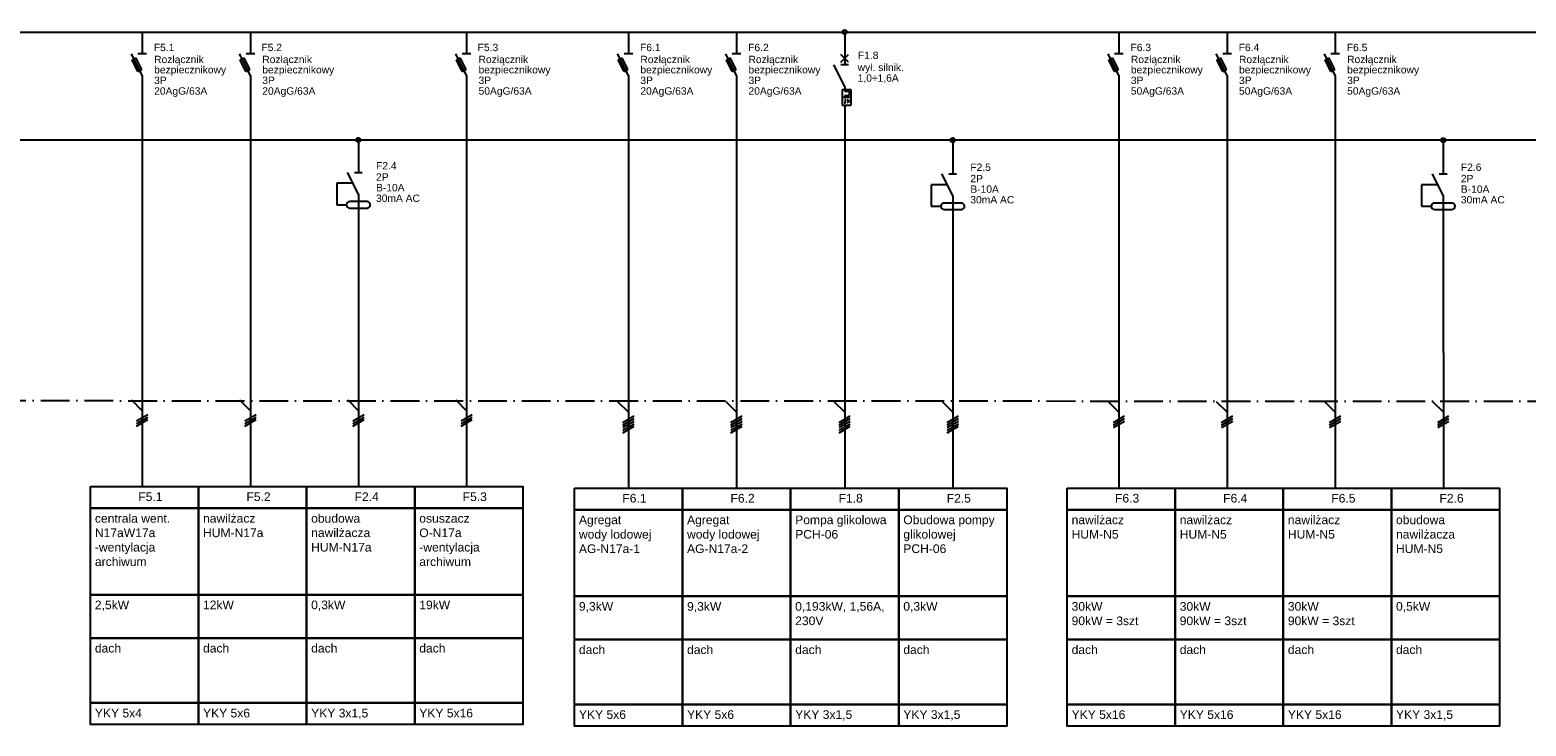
# Model space of a CAD drawing. Header units: centimetres. Extents: x -4250 to -484, y 169 to 6592.
# Tile 99 of 178: x -1984 to -1672, y 4443 to 4588. Entities that reach past the tile are written whole.
import ezdxf

# ---------------------------------------------------------------- set-up
doc = ezdxf.new("R2010")
doc.units = ezdxf.units.CM
doc.linetypes.add('ACAD_ISO10W100', pattern=[18, 12, -3, 0, -3])
doc.layers.add('1', color=7, linetype='Continuous')
doc.styles.add('ARIAL', font='arial.ttf')

msp = doc.modelspace()

# ---------------------------------------------------------------- linework, layer by layer
at = {"color": 1}
msp.add_line((-2235.7379, 4564.9244), (-1620.7537, 4564.9244), dxfattribs=at)
at = {"linetype": 'ACAD_ISO10W100', "ltscale": 0.5}
msp.add_lwpolyline([(-2390.9586, 4510.8443), (-1502.9437, 4510.534)], dxfattribs=at)
at = {"color": 1}
for points in [[(-1971.1323, 4492.8353), (-1948.6323, 4492.8353), (-1948.6323, 4488.3353), (-1971.1323, 4488.3353), (-1971.1323, 4492.8353)], [(-1948.6323, 4492.8353), (-1926.1323, 4492.8353), (-1926.1323, 4488.3353), (-1948.6323, 4488.3353), (-1948.6323, 4492.8353)], [(-1926.1323, 4492.8353), (-1903.6323, 4492.8353), (-1903.6323, 4488.3353), (-1926.1323, 4488.3353), (-1926.1323, 4492.8353)], [(-1903.6323, 4492.8353), (-1881.1323, 4492.8353), (-1881.1323, 4488.3353), (-1903.6323, 4488.3353), (-1903.6323, 4492.8353)], [(-1870.4139, 4492.525), (-1847.9139, 4492.525), (-1847.9139, 4488.025), (-1870.4139, 4488.025), (-1870.4139, 4492.525)], [(-1847.9139, 4492.525), (-1825.4139, 4492.525), (-1825.4139, 4488.025), (-1847.9139, 4488.025), (-1847.9139, 4492.525)], [(-1825.4139, 4492.525), (-1802.9139, 4492.525), (-1802.9139, 4488.025), (-1825.4139, 4488.025), (-1825.4139, 4492.525)], [(-1802.9139, 4492.525), (-1780.4139, 4492.525), (-1780.4139, 4488.025), (-1802.9139, 4488.025), (-1802.9139, 4492.525)], [(-1767.8954, 4492.525), (-1745.3954, 4492.525), (-1745.3954, 4488.025), (-1767.8954, 4488.025), (-1767.8954, 4492.525)], [(-1745.3954, 4492.525), (-1722.8954, 4492.525), (-1722.8954, 4488.025), (-1745.3954, 4488.025), (-1745.3954, 4492.525)], [(-1722.8954, 4492.525), (-1700.3954, 4492.525), (-1700.3954, 4488.025), (-1722.8954, 4488.025), (-1722.8954, 4492.525)], [(-1700.3954, 4492.525), (-1677.8954, 4492.525), (-1677.8954, 4488.025), (-1700.3954, 4488.025), (-1700.3954, 4492.525)], [(-1971.1323, 4488.3353), (-1948.6323, 4488.3353), (-1948.6323, 4470.3353), (-1971.1323, 4470.3353), (-1971.1323, 4488.3353)], [(-1948.6323, 4488.3353), (-1926.1323, 4488.3353), (-1926.1323, 4470.3353), (-1948.6323, 4470.3353), (-1948.6323, 4488.3353)], [(-1926.1323, 4488.3353), (-1903.6323, 4488.3353), (-1903.6323, 4470.3353), (-1926.1323, 4470.3353), (-1926.1323, 4488.3353)], [(-1903.6323, 4488.3353), (-1881.1323, 4488.3353), (-1881.1323, 4470.3353), (-1903.6323, 4470.3353), (-1903.6323, 4488.3353)], [(-1870.4139, 4488.025), (-1847.9139, 4488.025), (-1847.9139, 4470.025), (-1870.4139, 4470.025), (-1870.4139, 4488.025)], [(-1847.9139, 4488.025), (-1825.4139, 4488.025), (-1825.4139, 4470.025), (-1847.9139, 4470.025), (-1847.9139, 4488.025)], [(-1825.4139, 4488.025), (-1802.9139, 4488.025), (-1802.9139, 4470.025), (-1825.4139, 4470.025), (-1825.4139, 4488.025)], [(-1802.9139, 4488.025), (-1780.4139, 4488.025), (-1780.4139, 4470.025), (-1802.9139, 4470.025), (-1802.9139, 4488.025)], [(-1767.8954, 4488.025), (-1745.3954, 4488.025), (-1745.3954, 4470.025), (-1767.8954, 4470.025), (-1767.8954, 4488.025)], [(-1745.3954, 4488.025), (-1722.8954, 4488.025), (-1722.8954, 4470.025), (-1745.3954, 4470.025), (-1745.3954, 4488.025)], [(-1722.8954, 4488.025), (-1700.3954, 4488.025), (-1700.3954, 4470.025), (-1722.8954, 4470.025), (-1722.8954, 4488.025)], [(-1700.3954, 4488.025), (-1677.8954, 4488.025), (-1677.8954, 4470.025), (-1700.3954, 4470.025), (-1700.3954, 4488.025)], [(-1971.1323, 4470.3353), (-1948.6323, 4470.3353), (-1948.6323, 4461.3353), (-1971.1323, 4461.3353), (-1971.1323, 4470.3353)], [(-1948.6323, 4470.3353), (-1926.1323, 4470.3353), (-1926.1323, 4461.3353), (-1948.6323, 4461.3353), (-1948.6323, 4470.3353)], [(-1926.1323, 4470.3353), (-1903.6323, 4470.3353), (-1903.6323, 4461.3353), (-1926.1323, 4461.3353), (-1926.1323, 4470.3353)], [(-1903.6323, 4470.3353), (-1881.1323, 4470.3353), (-1881.1323, 4461.3353), (-1903.6323, 4461.3353), (-1903.6323, 4470.3353)], [(-1870.4139, 4470.025), (-1847.9139, 4470.025), (-1847.9139, 4461.025), (-1870.4139, 4461.025), (-1870.4139, 4470.025)], [(-1847.9139, 4470.025), (-1825.4139, 4470.025), (-1825.4139, 4461.025), (-1847.9139, 4461.025), (-1847.9139, 4470.025)], [(-1825.4139, 4470.025), (-1802.9139, 4470.025), (-1802.9139, 4461.025), (-1825.4139, 4461.025), (-1825.4139, 4470.025)], [(-1802.9139, 4470.025), (-1780.4139, 4470.025), (-1780.4139, 4461.025), (-1802.9139, 4461.025), (-1802.9139, 4470.025)], [(-1767.8954, 4470.025), (-1745.3954, 4470.025), (-1745.3954, 4461.025), (-1767.8954, 4461.025), (-1767.8954, 4470.025)], [(-1745.3954, 4470.025), (-1722.8954, 4470.025), (-1722.8954, 4461.025), (-1745.3954, 4461.025), (-1745.3954, 4470.025)], [(-1722.8954, 4470.025), (-1700.3954, 4470.025), (-1700.3954, 4461.025), (-1722.8954, 4461.025), (-1722.8954, 4470.025)], [(-1700.3954, 4470.025), (-1677.8954, 4470.025), (-1677.8954, 4461.025), (-1700.3954, 4461.025), (-1700.3954, 4470.025)], [(-1971.1323, 4461.3353), (-1948.6323, 4461.3353), (-1948.6323, 4447.8353), (-1971.1323, 4447.8353), (-1971.1323, 4461.3353)], [(-1948.6323, 4461.3353), (-1926.1323, 4461.3353), (-1926.1323, 4447.8353), (-1948.6323, 4447.8353), (-1948.6323, 4461.3353)], [(-1926.1323, 4461.3353), (-1903.6323, 4461.3353), (-1903.6323, 4447.8353), (-1926.1323, 4447.8353), (-1926.1323, 4461.3353)], [(-1903.6323, 4461.3353), (-1881.1323, 4461.3353), (-1881.1323, 4447.8353), (-1903.6323, 4447.8353), (-1903.6323, 4461.3353)], [(-1870.4139, 4461.025), (-1847.9139, 4461.025), (-1847.9139, 4447.525), (-1870.4139, 4447.525), (-1870.4139, 4461.025)], [(-1847.9139, 4461.025), (-1825.4139, 4461.025), (-1825.4139, 4447.525), (-1847.9139, 4447.525), (-1847.9139, 4461.025)], [(-1825.4139, 4461.025), (-1802.9139, 4461.025), (-1802.9139, 4447.525), (-1825.4139, 4447.525), (-1825.4139, 4461.025)], [(-1802.9139, 4461.025), (-1780.4139, 4461.025), (-1780.4139, 4447.525), (-1802.9139, 4447.525), (-1802.9139, 4461.025)], [(-1767.8954, 4461.025), (-1745.3954, 4461.025), (-1745.3954, 4447.525), (-1767.8954, 4447.525), (-1767.8954, 4461.025)], [(-1745.3954, 4461.025), (-1722.8954, 4461.025), (-1722.8954, 4447.525), (-1745.3954, 4447.525), (-1745.3954, 4461.025)], [(-1722.8954, 4461.025), (-1700.3954, 4461.025), (-1700.3954, 4447.525), (-1722.8954, 4447.525), (-1722.8954, 4461.025)], [(-1700.3954, 4461.025), (-1677.8954, 4461.025), (-1677.8954, 4447.525), (-1700.3954, 4447.525), (-1700.3954, 4461.025)], [(-1971.1323, 4447.8353), (-1948.6323, 4447.8353), (-1948.6323, 4443.3353), (-1971.1323, 4443.3353), (-1971.1323, 4447.8353)], [(-1948.6323, 4447.8353), (-1926.1323, 4447.8353), (-1926.1323, 4443.3353), (-1948.6323, 4443.3353), (-1948.6323, 4447.8353)], [(-1926.1323, 4447.8353), (-1903.6323, 4447.8353), (-1903.6323, 4443.3353), (-1926.1323, 4443.3353), (-1926.1323, 4447.8353)], [(-1903.6323, 4447.8353), (-1881.1323, 4447.8353), (-1881.1323, 4443.3353), (-1903.6323, 4443.3353), (-1903.6323, 4447.8353)], [(-1870.4139, 4447.525), (-1847.9139, 4447.525), (-1847.9139, 4443.025), (-1870.4139, 4443.025), (-1870.4139, 4447.525)], [(-1847.9139, 4447.525), (-1825.4139, 4447.525), (-1825.4139, 4443.025), (-1847.9139, 4443.025), (-1847.9139, 4447.525)], [(-1825.4139, 4447.525), (-1802.9139, 4447.525), (-1802.9139, 4443.025), (-1825.4139, 4443.025), (-1825.4139, 4447.525)], [(-1802.9139, 4447.525), (-1780.4139, 4447.525), (-1780.4139, 4443.025), (-1802.9139, 4443.025), (-1802.9139, 4447.525)], [(-1767.8954, 4447.525), (-1745.3954, 4447.525), (-1745.3954, 4443.025), (-1767.8954, 4443.025), (-1767.8954, 4447.525)], [(-1745.3954, 4447.525), (-1722.8954, 4447.525), (-1722.8954, 4443.025), (-1745.3954, 4443.025), (-1745.3954, 4447.525)], [(-1722.8954, 4447.525), (-1700.3954, 4447.525), (-1700.3954, 4443.025), (-1722.8954, 4443.025), (-1722.8954, 4447.525)], [(-1700.3954, 4447.525), (-1677.8954, 4447.525), (-1677.8954, 4443.025), (-1700.3954, 4443.025), (-1700.3954, 4447.525)]]:
    msp.add_lwpolyline(points, dxfattribs=at)
at = {"layer": '1'}
for p, q in [((-2439.5221, 4587.3443), (-1587.6619, 4587.3443)), ((-1960.3323, 4573.8443), (-1960.3323, 4492.8353)), ((-1937.8323, 4573.8443), (-1937.8323, 4492.8353)), ((-1892.8323, 4573.8443), (-1892.8323, 4492.8353)), ((-1859.1639, 4573.8443), (-1859.1639, 4492.525)), ((-1836.6639, 4573.8443), (-1836.6639, 4492.525)), ((-1757.0954, 4573.8443), (-1757.0954, 4492.525)), ((-1734.5954, 4573.8443), (-1734.5954, 4492.525)), ((-1712.0954, 4573.8443), (-1712.0954, 4492.525)), ((-1814.1639, 4569.2993), (-1814.1639, 4492.525)), ((-1915.3617, 4549.1744), (-1915.3355, 4492.8353)), ((-1791.6932, 4548.8641), (-1791.667, 4492.525)), ((-1689.6247, 4548.8641), (-1689.5954, 4492.525)), ((-1962.5823, 4510.8443), (-1960.3323, 4508.5943)), ((-1940.0823, 4510.8443), (-1937.8323, 4508.5943)), ((-1917.5823, 4510.8443), (-1915.3323, 4508.5943)), ((-1895.0823, 4510.8443), (-1892.8323, 4508.5943)), ((-1861.4139, 4510.534), (-1859.1639, 4508.284)), ((-1838.9139, 4510.534), (-1836.6639, 4508.284)), ((-1816.4139, 4510.534), (-1814.1639, 4508.284)), ((-1793.9139, 4510.534), (-1791.6639, 4508.284)), ((-1759.3454, 4510.534), (-1757.0954, 4508.284)), ((-1736.8454, 4510.534), (-1734.5954, 4508.284)), ((-1714.3454, 4510.534), (-1712.0954, 4508.284)), ((-1691.8454, 4510.534), (-1689.5954, 4508.284)), ((-1961.5023, 4506.4793), (-1959.1623, 4507.8293)), ((-1961.5023, 4505.9393), (-1959.1623, 4507.2893)), ((-1961.5023, 4505.3993), (-1959.1623, 4506.7493)), ((-1939.0023, 4506.4793), (-1936.6623, 4507.8293)), ((-1939.0023, 4505.9393), (-1936.6623, 4507.2893)), ((-1939.0023, 4505.3993), (-1936.6623, 4506.7493)), ((-1916.5023, 4506.4793), (-1914.1623, 4507.8293)), ((-1916.5023, 4505.9393), (-1914.1623, 4507.2893)), ((-1916.5023, 4505.3993), (-1914.1623, 4506.7493)), ((-1894.0023, 4506.4793), (-1891.6623, 4507.8293)), ((-1894.0023, 4505.9393), (-1891.6623, 4507.2893)), ((-1894.0023, 4505.3993), (-1891.6623, 4506.7493)), ((-1860.3339, 4506.169), (-1857.9939, 4507.519)), ((-1860.3339, 4505.629), (-1857.9939, 4506.979)), ((-1860.3339, 4505.089), (-1857.9939, 4506.439)), ((-1860.3339, 4504.549), (-1857.9939, 4505.899)), ((-1860.3339, 4504.009), (-1857.9939, 4505.359)), ((-1837.8339, 4506.169), (-1835.4939, 4507.519)), ((-1837.8339, 4505.629), (-1835.4939, 4506.979)), ((-1837.8339, 4505.089), (-1835.4939, 4506.439)), ((-1837.8339, 4504.549), (-1835.4939, 4505.899)), ((-1837.8339, 4504.009), (-1835.4939, 4505.359)), ((-1815.3339, 4506.169), (-1812.9939, 4507.519)), ((-1815.3339, 4505.629), (-1812.9939, 4506.979)), ((-1815.3339, 4505.089), (-1812.9939, 4506.439)), ((-1815.3339, 4504.549), (-1812.9939, 4505.899)), ((-1815.3339, 4504.009), (-1812.9939, 4505.359)), ((-1792.8339, 4506.169), (-1790.4939, 4507.519)), ((-1792.8339, 4505.629), (-1790.4939, 4506.979)), ((-1792.8339, 4505.089), (-1790.4939, 4506.439)), ((-1792.8339, 4504.549), (-1790.4939, 4505.899)), ((-1792.8339, 4504.009), (-1790.4939, 4505.359)), ((-1758.2654, 4506.169), (-1755.9254, 4507.519)), ((-1758.2654, 4505.629), (-1755.9254, 4506.979)), ((-1758.2654, 4505.089), (-1755.9254, 4506.439)), ((-1735.7654, 4506.169), (-1733.4254, 4507.519)), ((-1735.7654, 4505.629), (-1733.4254, 4506.979)), ((-1735.7654, 4505.089), (-1733.4254, 4506.439)), ((-1713.2654, 4506.169), (-1710.9254, 4507.519)), ((-1713.2654, 4505.629), (-1710.9254, 4506.979)), ((-1713.2654, 4505.089), (-1710.9254, 4506.439)), ((-1690.7654, 4506.169), (-1688.4254, 4507.519)), ((-1690.7654, 4505.629), (-1688.4254, 4506.979)), ((-1690.7654, 4505.089), (-1688.4254, 4506.439))]:
    msp.add_line(p, q, dxfattribs=at)
at = {"layer": '1', "color": 1}
for p, q in [((-1960.3323, 4587.3443), (-1960.3323, 4582.8443)), ((-1937.8323, 4587.3443), (-1937.8323, 4582.8443)), ((-1892.8323, 4587.3443), (-1892.8323, 4582.8443)), ((-1859.1639, 4587.3443), (-1859.1639, 4582.8443)), ((-1836.6639, 4587.3443), (-1836.6639, 4582.8443)), ((-1757.0954, 4587.3443), (-1757.0954, 4582.8443)), ((-1734.5954, 4587.3443), (-1734.5954, 4582.8443)), ((-1712.0954, 4587.3443), (-1712.0954, 4582.8443)), ((-1960.3323, 4578.3443), (-1962.5823, 4582.8443)), ((-1959.4323, 4582.8443), (-1961.2323, 4582.8443)), ((-1937.8323, 4578.3443), (-1940.0823, 4582.8443)), ((-1936.9323, 4582.8443), (-1938.7323, 4582.8443)), ((-1892.8323, 4578.3443), (-1895.0823, 4582.8443)), ((-1891.9323, 4582.8443), (-1893.7323, 4582.8443)), ((-1859.1639, 4578.3443), (-1861.4139, 4582.8443)), ((-1858.2639, 4582.8443), (-1860.0639, 4582.8443)), ((-1836.6639, 4578.3443), (-1838.9139, 4582.8443)), ((-1835.7639, 4582.8443), (-1837.5639, 4582.8443)), ((-1757.0954, 4578.3443), (-1759.3454, 4582.8443)), ((-1756.1954, 4582.8443), (-1757.9954, 4582.8443)), ((-1734.5954, 4578.3443), (-1736.8454, 4582.8443)), ((-1733.6954, 4582.8443), (-1735.4954, 4582.8443)), ((-1712.0954, 4578.3443), (-1714.3454, 4582.8443)), ((-1711.1954, 4582.8443), (-1712.9954, 4582.8443)), ((-1962.4563, 4581.5933), (-1961.6553, 4581.9983)), ((-1961.2503, 4579.1813), (-1962.4563, 4581.5933)), ((-1960.4493, 4579.5863), (-1961.6553, 4581.9983)), ((-1961.2503, 4579.1813), (-1960.4493, 4579.5863)), ((-1939.9563, 4581.5933), (-1939.1553, 4581.9983)), ((-1938.7503, 4579.1813), (-1939.9563, 4581.5933)), ((-1937.9493, 4579.5863), (-1939.1553, 4581.9983)), ((-1938.7503, 4579.1813), (-1937.9493, 4579.5863)), ((-1894.9563, 4581.5933), (-1894.1553, 4581.9983)), ((-1893.7503, 4579.1813), (-1894.9563, 4581.5933)), ((-1892.9493, 4579.5863), (-1894.1553, 4581.9983)), ((-1893.7503, 4579.1813), (-1892.9493, 4579.5863)), ((-1861.2879, 4581.5933), (-1860.4869, 4581.9983)), ((-1860.0819, 4579.1813), (-1861.2879, 4581.5933)), ((-1859.2809, 4579.5863), (-1860.4869, 4581.9983)), ((-1860.0819, 4579.1813), (-1859.2809, 4579.5863)), ((-1838.7879, 4581.5933), (-1837.9869, 4581.9983)), ((-1837.5819, 4579.1813), (-1838.7879, 4581.5933)), ((-1836.7809, 4579.5863), (-1837.9869, 4581.9983)), ((-1837.5819, 4579.1813), (-1836.7809, 4579.5863)), ((-1759.2194, 4581.5933), (-1758.4184, 4581.9983)), ((-1758.0134, 4579.1813), (-1759.2194, 4581.5933)), ((-1757.2124, 4579.5863), (-1758.4184, 4581.9983)), ((-1758.0134, 4579.1813), (-1757.2124, 4579.5863)), ((-1736.7194, 4581.5933), (-1735.9184, 4581.9983)), ((-1735.5134, 4579.1813), (-1736.7194, 4581.5933)), ((-1734.7124, 4579.5863), (-1735.9184, 4581.9983)), ((-1735.5134, 4579.1813), (-1734.7124, 4579.5863)), ((-1714.2194, 4581.5933), (-1713.4184, 4581.9983)), ((-1713.0134, 4579.1813), (-1714.2194, 4581.5933)), ((-1712.2124, 4579.5863), (-1713.4184, 4581.9983)), ((-1713.0134, 4579.1813), (-1712.2124, 4579.5863)), ((-1960.3323, 4578.3443), (-1960.3323, 4573.8443)), ((-1937.8323, 4578.3443), (-1937.8323, 4573.8443)), ((-1892.8323, 4578.3443), (-1892.8323, 4573.8443)), ((-1859.1639, 4578.3443), (-1859.1639, 4573.8443)), ((-1836.6639, 4578.3443), (-1836.6639, 4573.8443)), ((-1757.0954, 4578.3443), (-1757.0954, 4573.8443)), ((-1734.5954, 4578.3443), (-1734.5954, 4573.8443)), ((-1712.0954, 4578.3443), (-1712.0954, 4573.8443))]:
    msp.add_line(p, q, dxfattribs=at)
at = {"layer": '1', "color": 3}
for p, q in [((-1814.1639, 4587.3443), (-1814.1639, 4585.0493)), ((-1813.3539, 4581.0893), (-1814.9739, 4582.7093)), ((-1814.9739, 4581.0893), (-1813.3539, 4582.7093)), ((-1814.1639, 4585.0493), (-1814.1639, 4580.5493)), ((-1814.1639, 4576.0493), (-1816.4139, 4580.5493)), ((-1813.3539, 4580.5493), (-1814.9739, 4580.5493)), ((-1814.7039, 4575.4193), (-1812.9039, 4575.4193)), ((-1814.7039, 4575.4193), (-1814.7039, 4572.1793)), ((-1814.7039, 4573.7993), (-1812.9039, 4573.7993)), ((-1814.1639, 4576.0493), (-1814.1639, 4575.0593)), ((-1814.1639, 4575.0593), (-1813.2639, 4575.0593)), ((-1814.1639, 4574.1593), (-1814.1639, 4573.7993)), ((-1814.1639, 4574.1593), (-1813.2639, 4574.1593)), ((-1814.0379, 4573.3493), (-1814.1639, 4572.6293)), ((-1814.1639, 4573.3493), (-1813.9029, 4573.3493)), ((-1813.7229, 4573.3493), (-1813.1829, 4572.9893)), ((-1813.2639, 4575.0593), (-1813.2639, 4574.1593)), ((-1812.9039, 4575.4193), (-1812.9039, 4572.1793)), ((-1814.7039, 4572.1793), (-1812.9039, 4572.1793)), ((-1814.2989, 4572.6293), (-1814.0289, 4572.6293)), ((-1814.1639, 4572.1793), (-1814.1639, 4571.5493)), ((-1814.1639, 4571.5943), (-1814.1639, 4569.2993)), ((-1813.1829, 4572.9893), (-1813.7229, 4572.6293)), ((-1814.1639, 4569.2993), (-1814.1639, 4569.2993)), ((-1915.3617, 4564.9244), (-1915.3617, 4562.6294)), ((-1915.3617, 4564.9244), (-1915.3617, 4562.6294)), ((-1791.6932, 4564.8769), (-1791.6932, 4562.3191)), ((-1791.6932, 4564.8769), (-1791.6932, 4562.3191)), ((-1689.6247, 4564.87), (-1689.6247, 4562.575)), ((-1689.6247, 4564.87), (-1689.6247, 4562.575)), ((-1915.3617, 4562.6744), (-1915.3617, 4558.1744)), ((-1791.6932, 4562.3641), (-1791.6932, 4557.8641)), ((-1689.6247, 4562.575), (-1689.6247, 4557.8641)), ((-1915.3617, 4553.6744), (-1917.6117, 4558.1744)), ((-1916.1717, 4558.1744), (-1914.5517, 4558.1744)), ((-1791.6932, 4553.3641), (-1793.9432, 4557.8641)), ((-1792.5032, 4557.8641), (-1790.8832, 4557.8641)), ((-1689.6247, 4553.3641), (-1691.8747, 4557.8641)), ((-1690.4347, 4557.8641), (-1688.8147, 4557.8641)), ((-1916.4867, 4555.9244), (-1919.8617, 4555.9244)), ((-1919.8617, 4555.9244), (-1919.8617, 4551.4244)), ((-1792.8182, 4555.6141), (-1796.1932, 4555.6141)), ((-1796.1932, 4555.6141), (-1796.1932, 4551.1141)), ((-1690.7497, 4555.6141), (-1694.1247, 4555.6141)), ((-1694.1247, 4555.6141), (-1694.1247, 4551.1141)), ((-1913.5617, 4552.0994), (-1917.1617, 4552.0994)), ((-1915.3617, 4553.6744), (-1915.3617, 4549.1744)), ((-1789.8932, 4551.7891), (-1793.4932, 4551.7891)), ((-1791.6932, 4553.3641), (-1791.6932, 4548.8641)), ((-1687.8247, 4551.7891), (-1691.4247, 4551.7891)), ((-1689.6247, 4553.3641), (-1689.6247, 4548.8641)), ((-1919.8617, 4551.4244), (-1917.8367, 4551.4244)), ((-1917.1617, 4550.7494), (-1913.5617, 4550.7494)), ((-1796.1932, 4551.1141), (-1794.1682, 4551.1141)), ((-1793.4932, 4550.4391), (-1789.8932, 4550.4391)), ((-1694.1247, 4551.1141), (-1692.0997, 4551.1141)), ((-1691.4247, 4550.4391), (-1687.8247, 4550.4391))]:
    msp.add_line(p, q, dxfattribs=at)
msp.add_circle((-1814.1639, 4587.3443), 0.45, dxfattribs=at)
for centre, start, end in [((-1917.1617, 4551.4244), 90, 270), ((-1913.5617, 4551.4244), 270, 90), ((-1793.4932, 4551.1141), 90, 270), ((-1789.8932, 4551.1141), 270, 90), ((-1691.4247, 4551.1141), 90, 270), ((-1687.8247, 4551.1141), 270, 90)]:
    msp.add_arc(centre, 0.675, start, end, dxfattribs=at)
at = {"layer": 'Defpoints', "color": 3, "linetype": 'Continuous'}
for centre in [(-1915.3617, 4564.9244), (-1791.6932, 4564.8769), (-1689.6247, 4564.87)]:
    msp.add_circle(centre, 0.45, dxfattribs=at)

# ---------------------------------------------------------------- texts
at = {"color": 1, "style": 'ARIAL'}
for s, p in [('F5.1', (-1961.1513, 4489.8203)), ('F5.2', (-1938.6513, 4489.8203)), ('F2.4', (-1916.1513, 4489.8203)), ('F5.3', (-1893.6513, 4489.8203)), ('F6.1', (-1860.4329, 4489.51)), ('F6.2', (-1837.9329, 4489.51)), ('F1.8', (-1815.4329, 4489.51)), ('F2.5', (-1792.9329, 4489.51)), ('F6.3', (-1757.9144, 4489.51)), ('F6.4', (-1735.4144, 4489.51)), ('F6.5', (-1712.9144, 4489.51)), ('F2.6', (-1690.4144, 4489.51))]:
    msp.add_text(s, height=1.8, dxfattribs=at).set_placement(p)
at = {"color": 1, "linetype": 'Continuous', "char_height": 1.8, "width": 27.81648, "attachment_point": 1, "style": 'ARIAL'}
for s, insert in [('\\fArial|b0|i0|c238|p34;centrala went.\\PN17aW17a\\P-wentylacja\\Parchiwum', (-1970.1873, 4487.1203)), ('\\fArial|b0|i0|c238|p34;nawilżacz\\PHUM-N17a', (-1947.6873, 4487.1203)), ('\\fArial|b0|i0|c238|p34;obudowa\\Pnawilżacza\\PHUM-N17a', (-1925.1873, 4487.1203)), ('\\fArial|b0|i0|c238|p34;osuszacz\\PO-N17a\\P-wentylacja\\Parchiwum', (-1902.6873, 4487.1203)), ('Agregat\\Pwody lodowej\\PAG-N17a-1', (-1869.4689, 4486.81)), ('Agregat\\Pwody lodowej\\PAG-N17a-2', (-1846.9689, 4486.81)), ('Pompa glikolowa\\PPCH-06', (-1824.4689, 4486.81)), ('Obudowa pompy glikolowej\\PPCH-06', (-1801.9689, 4486.81)), ('\\fArial|b0|i0|c238|p34;nawilżacz\\PHUM-N5', (-1766.9504, 4486.81)), ('\\fArial|b0|i0|c238|p34;nawilżacz\\PHUM-N5', (-1744.4504, 4486.81)), ('\\fArial|b0|i0|c238|p34;nawilżacz\\PHUM-N5', (-1721.9504, 4486.81)), ('\\fArial|b0|i0|c238|p34;obudowa\\Pnawilżacza\\PHUM-N5', (-1699.4504, 4486.81)), ('\\fArial|b0|i0|c238|p34;2,5kW', (-1970.1873, 4469.1203)), ('\\fArial|b0|i0|c238|p34;12kW', (-1947.6873, 4469.1203)), ('\\fArial|b0|i0|c238|p34;0,3kW', (-1925.1873, 4469.1203)), ('\\fArial|b0|i0|c238|p34;19kW', (-1902.6873, 4469.1203)), ('9,3kW', (-1869.4689, 4468.81)), ('9,3kW', (-1846.9689, 4468.81)), ('0,193kW, 1,56A,\\P230V', (-1824.4689, 4468.81)), ('0,3kW', (-1801.9689, 4468.81)), ('\\fArial|b0|i0|c238|p34;30kW\\P90kW = 3szt', (-1766.9504, 4468.81)), ('\\fArial|b0|i0|c238|p34;30kW\\P90kW = 3szt', (-1744.4504, 4468.81)), ('\\fArial|b0|i0|c238|p34;30kW\\P90kW = 3szt', (-1721.9504, 4468.81)), ('\\fArial|b0|i0|c238|p34;0,5kW', (-1699.4504, 4468.81)), ('{\\fArial|b0|i0|c238|p34;dach}', (-1970.1873, 4460.1203)), ('{\\fArial|b0|i0|c238|p34;dach}', (-1947.6873, 4460.1203)), ('{\\fArial|b0|i0|c238|p34;dach}', (-1925.1873, 4460.1203)), ('{\\fArial|b0|i0|c238|p34;dach}', (-1902.6873, 4460.1203)), ('{\\fArial|b0|i0|c238|p34;dach}', (-1869.4689, 4459.81)), ('{\\fArial|b0|i0|c238|p34;dach}', (-1846.9689, 4459.81)), ('{\\fArial|b0|i0|c238|p34;dach}', (-1824.4689, 4459.81)), ('{\\fArial|b0|i0|c238|p34;dach}', (-1801.9689, 4459.81)), ('{\\fArial|b0|i0|c238|p34;dach}', (-1766.9504, 4459.81)), ('{\\fArial|b0|i0|c238|p34;dach}', (-1744.4504, 4459.81)), ('{\\fArial|b0|i0|c238|p34;dach}', (-1721.9504, 4459.81)), ('{\\fArial|b0|i0|c238|p34;dach}', (-1699.4504, 4459.81)), ('\\fArial|b0|i0|c238|p34;YKY 5x4', (-1970.1873, 4446.6203)), ('\\fArial|b0|i0|c238|p34;YKY 5x6', (-1947.6873, 4446.6203)), ('\\fArial|b0|i0|c238|p34;YKY 3x1,5', (-1925.1873, 4446.6203)), ('YKY 5x16', (-1902.6873, 4446.6203)), ('YKY 5x6', (-1869.4689, 4446.31)), ('YKY 5x6', (-1846.9689, 4446.31)), ('YKY 3x1,5', (-1824.4689, 4446.31)), ('YKY 3x1,5', (-1801.9689, 4446.31)), ('\\fArial|b0|i0|c238|p34;YKY 5x16', (-1766.9504, 4446.31)), ('\\fArial|b0|i0|c238|p34;YKY 5x16', (-1744.4504, 4446.31)), ('\\fArial|b0|i0|c238|p34;YKY 5x16', (-1721.9504, 4446.31)), ('\\fArial|b0|i0|c238|p34;YKY 3x1,5', (-1699.4504, 4446.31))]:
    msp.add_mtext(s, dxfattribs=dict(at, insert=insert))
at = {"layer": '1', "color": 1, "style": 'ARIAL'}
for s, p in [('F5.1', (-1957.9243, 4583.3843)), ('Rozłącznik', (-1957.8545, 4580.8954)), ('F5.2', (-1935.5425, 4583.3843)), ('Rozłącznik', (-1935.3545, 4580.8954)), ('F5.3', (-1890.5425, 4583.3843)), ('Rozłącznik', (-1890.3545, 4580.8954)), ('F6.1', (-1856.7559, 4583.3843)), ('Rozłącznik', (-1856.686, 4580.8954)), ('F6.2', (-1834.2559, 4583.3843)), ('Rozłącznik', (-1834.186, 4580.8954)), ('F6.3', (-1754.6874, 4583.3843)), ('Rozłącznik', (-1754.6175, 4580.8954)), ('F6.4', (-1732.1874, 4583.3843)), ('Rozłącznik', (-1732.1175, 4580.8954)), ('F6.5', (-1709.6874, 4583.3843)), ('Rozłącznik', (-1709.6175, 4580.8954)), ('bezpiecznikowy', (-1957.8545, 4578.7497)), ('bezpiecznikowy', (-1935.3545, 4578.7497)), ('bezpiecznikowy', (-1890.3545, 4578.7497)), ('bezpiecznikowy', (-1856.686, 4578.7497)), ('bezpiecznikowy', (-1834.186, 4578.7497)), ('bezpiecznikowy', (-1754.6175, 4578.7497)), ('bezpiecznikowy', (-1732.1175, 4578.7497)), ('bezpiecznikowy', (-1709.6175, 4578.7497)), ('3P', (-1957.8545, 4576.5447)), ('3P', (-1935.3545, 4576.5522)), ('3P', (-1890.3545, 4576.5522)), ('3P', (-1856.686, 4576.5447)), ('3P', (-1834.186, 4576.5447)), ('3P', (-1754.6175, 4576.5447)), ('3P', (-1732.1175, 4576.5447)), ('3P', (-1709.6175, 4576.5447)), ('20AgG/63A', (-1957.8545, 4574.3397)), ('20AgG/63A', (-1935.3545, 4574.3397)), ('50AgG/63A', (-1890.3545, 4574.3397)), ('20AgG/63A', (-1856.686, 4574.3397)), ('20AgG/63A', (-1834.186, 4574.3397)), ('50AgG/63A', (-1754.6175, 4574.3397)), ('50AgG/63A', (-1732.1175, 4574.3397)), ('50AgG/63A', (-1709.6175, 4574.3397))]:
    msp.add_text(s, height=1.53, dxfattribs=at).set_placement(p)
at = {"layer": '1', "color": 3, "style": 'ARIAL'}
for s, p in [('F1.8', (-1811.4156, 4581.7551)), ('wył. silnik.', (-1811.4709, 4579.2361)), ('1,0÷1,6A', (-1811.4709, 4577.0247)), ('2P', (-1911.693, 4556.44)), ('F2.4', (-1911.693, 4558.7882)), ('F2.5', (-1788.0245, 4558.4779)), ('F2.6', (-1685.956, 4558.4779)), ('B-10A', (-1911.693, 4554.235)), ('2P', (-1788.0245, 4556.1297)), ('B-10A', (-1788.0245, 4553.9247)), ('2P', (-1685.956, 4556.1297)), ('B-10A', (-1685.956, 4553.9247)), ('30mA AC', (-1911.693, 4552.03)), ('30mA AC', (-1788.0245, 4551.7197)), ('30mA AC', (-1685.956, 4551.7197))]:
    msp.add_text(s, height=1.53, dxfattribs=at).set_placement(p)

doc.saveas('drawing.dxf')
